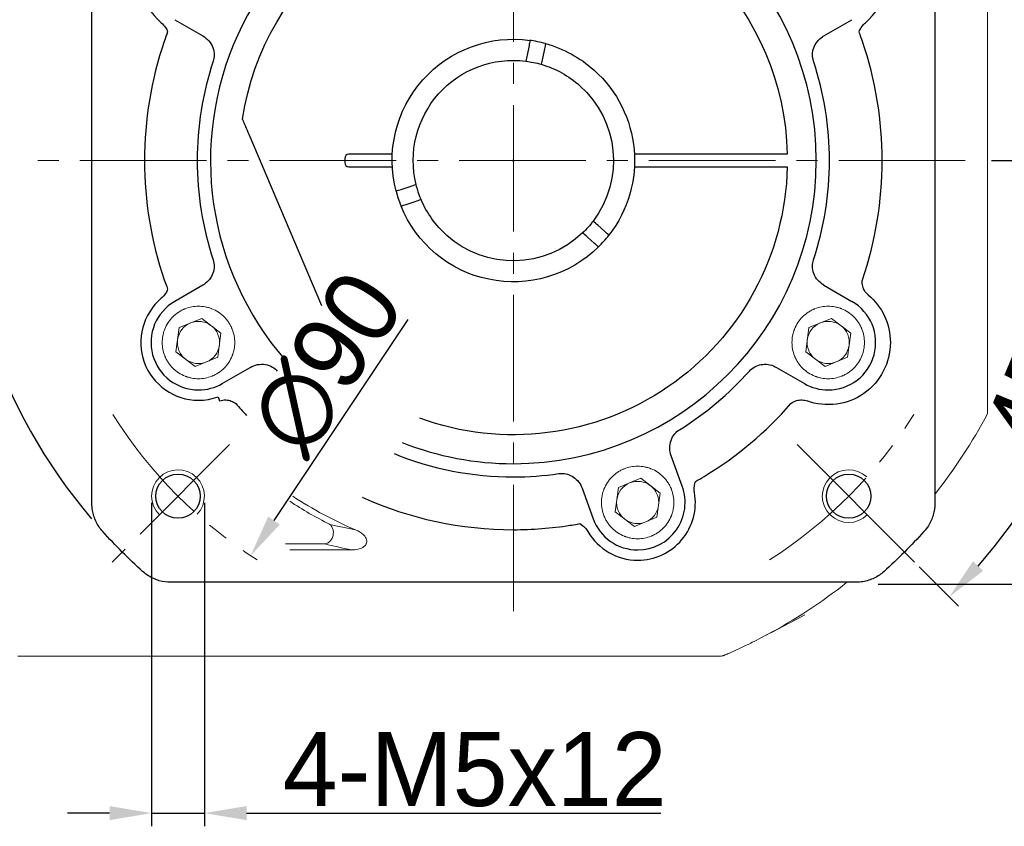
# Model space of a CAD drawing. Header units: millimetres. Extents: x 9533 to 10255, y -112 to 398.
# Tile 3 of 11: x 9615 to 9709, y 154 to 230. Entities that reach past the tile are written whole.
import ezdxf

# ---------------------------------------------------------------- set-up
doc = ezdxf.new("R2010")
doc.units = ezdxf.units.MM
doc.header["$PDSIZE"] = -5
doc.linetypes.add('点画线', pattern=[18, 12, -2, 2, -2])
doc.layers.get('0').update_dxf_attribs({"lineweight": 18})
doc.layers.get('Defpoints').update_dxf_attribs({"lineweight": 18})
for name, color, linetype, lineweight in [('7中心线层', 7, '点画线', 18), ('尺寸线层', 3, 'Continuous', 18), ('粗实线', 7, 'Continuous', 40)]:
    doc.layers.add(name, color=color, linetype=linetype, lineweight=lineweight)
doc.styles.add('工程字', font='txt')
doc.dimstyles.new('DIMSTYLE_17', dxfattribs={"dimtxt": 8, "dimasz": 12, "dimexe": 0.18, "dimexo": 0.0625, "dimgap": 0.09, "dimtad": 1, "dimtih": 1, "dimtoh": 1, "dimdec": 3, "dimdsep": 46, "dimtxsty": 'Standard', "dimblk": '_CAXARROW', "dimcen": 0.09, "dimdle": 24, "dimadec": 0, "dimazin": 0, "dimtfac": 0.7, "dimtdec": 3, "dimtofl": 0, "dimtmove": 0, "dimatfit": 3, "dimfxl": 1, "dimtolj": 1, "dimarcsym": 0})
doc.dimstyles.new('ISO-25', dxfattribs={"dimtxt": 7, "dimasz": 4, "dimexe": 1.25, "dimexo": 0.625, "dimtad": 1, "dimtxsty": '工程字', "dimcen": 2, "dimdle": 8, "dimadec": 0, "dimazin": 0, "dimtfac": 1, "dimtmove": 0, "dimatfit": 3, "dimfxl": 1, "dimarcsym": 0})

# ---------------------------------------------------------------- blocks, each defined once
blk = doc.blocks.new('*D113')
at = {"layer": 'Defpoints', "color": 0}
for p in [(9619.243, 216.644), (9706.719, 216.644), (9688.911, 189.713), (9712.646, 187.392), (9700.045, 178.579)]:
    blk.add_point(p, dxfattribs=at)
at = {"layer": '尺寸线层', "color": 0, "lineweight": -2}
for p, q in [((9707.344, 216.644), (9721.734, 216.644)), ((9700.487, 178.137), (9704.232, 174.392))]:
    blk.add_line(p, q, dxfattribs=at)
blk.add_arc((9661.98, 216.644), 58.504, 318.91817, 356.08183, dxfattribs=at)
at = {"layer": '尺寸线层', "color": 0}
for points in [[(9721.013, 212.624), (9719.681, 212.669), (9720.484, 216.644)], [(9705.591, 178.654), (9706.566, 177.744), (9703.348, 175.276)]]:
    blk.add_solid(points, dxfattribs=at)
at = {"layer": '尺寸线层', "color": 0, "insert": (9712.273, 195.963), "char_height": 7, "attachment_point": 5, "rotation": 67.64689, "style": '工程字'}
blk.add_mtext('45%%d', dxfattribs=at)
blk = doc.blocks.new('*D114')
at = {"layer": 'Defpoints', "color": 0}
for p in [(9700.045, 254.71), (9688.911, 243.575), (9718.336, 231.745), (9619.243, 216.644), (9706.719, 216.644)]:
    blk.add_point(p, dxfattribs=at)
at = {"layer": '尺寸线层', "color": 0, "lineweight": -2}
for p, q in [((9700.487, 255.152), (9704.119, 258.784)), ((9707.344, 216.644), (9721.574, 216.644))]:
    blk.add_line(p, q, dxfattribs=at)
blk.add_arc((9661.98, 216.644), 58.344, 3.9289, 41.0711, dxfattribs=at)
at = {"layer": '尺寸线层', "color": 0}
for points in [[(9706.453, 255.431), (9705.478, 254.521), (9703.235, 257.9)], [(9719.521, 220.619), (9720.853, 220.665), (9720.324, 216.644)]]:
    blk.add_solid(points, dxfattribs=at)
at = {"layer": '尺寸线层', "color": 0, "insert": (9719.694, 240.55), "char_height": 7, "attachment_point": 5, "rotation": 292.5, "style": '工程字'}
blk.add_mtext('45%%d', dxfattribs=at)
blk = doc.blocks.new('*D115')
at = {"layer": 'Defpoints', "color": 0}
for p in [(9686.909, 254.108), (9637.051, 179.181)]:
    blk.add_point(p, dxfattribs=at)
at = {"layer": '尺寸线层', "color": 0, "lineweight": -2}
blk.add_line((9651.959, 201.584), (9639.267, 182.511), dxfattribs=at)
at = {"layer": '尺寸线层', "color": 0}
blk.add_solid([(9638.712, 182.88), (9639.822, 182.141), (9637.051, 179.181)], dxfattribs=at)
at = {"layer": '尺寸线层', "color": 0, "insert": (9644.246, 197.44), "char_height": 7, "attachment_point": 5, "rotation": 56.35918, "style": '工程字'}
blk.add_mtext('∅90', dxfattribs=at)
blk = doc.blocks.new('_CAXARROW')
blk.add_hatch(color=0).paths.add_polyline_path([(0, 0), (-1, 0.125), (-1, -0.125)], flags=0)
blk = doc.blocks.new('*D116')
at = {"layer": 'Defpoints', "color": 0}
for p in [(9696.577, 256.132), (9627.383, 177.157)]:
    blk.add_point(p, dxfattribs=at)
at = {"layer": '尺寸线层', "color": 0, "lineweight": -2}
for p, q in [((9707.987, 269.154), (9700.531, 260.645)), ((9728.071, 269.154), (9707.987, 269.154)), ((9661.89, 216.644), (9662.07, 216.644)), ((9661.98, 216.554), (9661.98, 216.734))]:
    blk.add_line(p, q, dxfattribs=at)
blk.add_arc((9661.98, 216.644), 52.5, 48.58004, 220.29938, dxfattribs=at)
at = {"layer": '尺寸线层', "color": 0, "lineweight": -2, "xscale": 6, "yscale": 6, "zscale": 6, "rotation": 228.7764806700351}
blk.add_blockref('_CAXARROW', (9696.577, 256.132), dxfattribs=at)
at = {"layer": '尺寸线层', "color": 0, "insert": (9718.529, 273.654), "char_height": 7, "attachment_point": 5, "style": '工程字'}
blk.add_mtext('\\A1;\\A1;∅105', dxfattribs=at)
blk = doc.blocks.new('_FILLED')
at = {"linetype": 'ByBlock'}
blk.add_hatch(color=0, dxfattribs=at).paths.add_polyline_path([(0, 0), (-1, 0.133), (-1, -0.133)], flags=0)
blk = doc.blocks.new('*D117')
at = {"layer": 'Defpoints', "color": 0}
for p in [(9627.66, 184.825), (9632.66, 184.825), (9632.66, 154.774)]:
    blk.add_point(p, dxfattribs=at)
at = {"layer": '尺寸线层', "color": 0, "lineweight": -2}
for p, q in [((9627.66, 184.2), (9627.66, 153.524)), ((9632.66, 184.2), (9632.66, 153.524)), ((9623.66, 154.774), (9619.66, 154.774)), ((9627.66, 154.774), (9632.66, 154.774)), ((9636.66, 154.774), (9675.972, 154.774))]:
    blk.add_line(p, q, dxfattribs=at)
at = {"layer": '尺寸线层', "color": 0}
for points in [[(9623.66, 154.107), (9623.66, 155.44), (9627.66, 154.774)], [(9636.66, 155.44), (9636.66, 154.107), (9632.66, 154.774)]]:
    blk.add_solid(points, dxfattribs=at)
at = {"layer": '尺寸线层', "color": 0, "insert": (9658.316, 158.899), "char_height": 7, "attachment_point": 5, "style": '工程字'}
blk.add_mtext('4-M5x12', dxfattribs=at)
blk = doc.blocks.new('*D119')
at = {"layer": 'Defpoints', "color": 0}
for p in [(9695.984, 256.48), (9733.882, 256.48), (9695.984, 176.48)]:
    blk.add_point(p, dxfattribs=at)
at = {"layer": '尺寸线层', "color": 0, "lineweight": -2}
for p, q in [((9696.609, 256.48), (9735.132, 256.48)), ((9733.882, 180.48), (9733.882, 252.48)), ((9696.609, 176.48), (9735.132, 176.48))]:
    blk.add_line(p, q, dxfattribs=at)
at = {"layer": '尺寸线层', "color": 0}
for points in [[(9734.549, 252.48), (9733.216, 252.48), (9733.882, 256.48)], [(9733.216, 180.48), (9734.549, 180.48), (9733.882, 176.48)]]:
    blk.add_solid(points, dxfattribs=at)
at = {"layer": '尺寸线层', "color": 0, "insert": (9729.757, 216.48), "char_height": 7, "attachment_point": 5, "rotation": 90, "style": '工程字'}
blk.add_mtext('80', dxfattribs=at)

msp = doc.modelspace()

# ---------------------------------------------------------------- linework, layer by layer
at = {"color": 7, "linetype": 'Continuous', "lineweight": 15}
msp.add_line((9706.9799, 238.4389), (9706.9799, 194.8499), dxfattribs=at)
for p, q in [((9630.2711, 200.8019), (9632.4056, 201.6837)), ((9632.4056, 201.6837), (9634.2365, 200.2762)), ((9690.0269, 200.8019), (9692.1613, 201.6837)), ((9692.1613, 201.6837), (9693.9922, 200.2762)), ((9629.9676, 198.5125), (9630.2711, 200.8019)), ((9634.2365, 200.2762), (9633.9329, 197.9868)), ((9689.7234, 198.5125), (9690.0269, 200.8019)), ((9693.9922, 200.2762), (9693.6887, 197.9868)), ((9631.7985, 197.105), (9629.9676, 198.5125)), ((9691.5543, 197.105), (9689.7234, 198.5125)), ((9633.9329, 197.9868), (9631.7985, 197.105)), ((9693.6887, 197.9868), (9691.5543, 197.105)), ((9688.9109, 189.7133), (9700.0453, 178.579)), ((9671.9487, 185.6325), (9674.0831, 186.5143)), ((9674.0831, 186.5143), (9675.914, 185.1068)), ((9671.6452, 183.3431), (9671.9487, 185.6325)), ((9675.914, 185.1068), (9675.6105, 182.8174)), ((9673.4761, 181.9356), (9671.6452, 183.3431)), ((9675.6105, 182.8174), (9673.4761, 181.9356)), ((9644.0946, 180.2921), (9640.3543, 180.2921)), ((9646.6259, 179.7312), (9640.7723, 179.7312))]:
    msp.add_line(p, q)
at = {"linetype": 'Continuous', "lineweight": 15}
for p, q in [((9614.9759, 169.6444), (9680.7796, 169.6444)), ((9681.6264, 169.6597), (9681.6148, 169.6613))]:
    msp.add_line(p, q, dxfattribs=at)
for centre, radius, start, end in [((9632.102, 199.3944), 2, 112.448281, 172.448281), ((9632.102, 199.3944), 2, 52.448281, 112.448281), ((9632.102, 199.3944), 2, 22.448281, 52.448281), ((9691.8578, 199.3944), 2, 112.448281, 172.448281), ((9691.8578, 199.3944), 2, 52.448281, 112.448281), ((9691.8578, 199.3944), 2, 22.448281, 52.448281), ((9632.102, 199.3944), 2, 352.448281, 22.448281), ((9691.8578, 199.3944), 2, 352.448281, 22.448281), ((9632.102, 199.3944), 2, 172.448281, 202.448281), ((9691.8578, 199.3944), 2, 172.448281, 202.448281), ((9632.102, 199.3944), 2, 202.448281, 232.448281), ((9691.8578, 199.3944), 2, 202.448281, 232.448281), ((9632.102, 199.3944), 2, 232.448281, 292.448281), ((9691.8578, 199.3944), 2, 232.448281, 292.448281), ((9630.1601, 184.8246), 2.5, 316.591754, 225), ((9693.7997, 184.8246), 2.5, 46.591754, 315), ((9673.7796, 184.225), 2, 112.448281, 172.448281), ((9673.7796, 184.225), 2, 52.448281, 112.448281), ((9673.7796, 184.225), 2, 22.448281, 52.448281), ((9661.9799, 216.6444), 38.6478, 236.704097, 243.174226), ((9661.9799, 216.6444), 38.0868, 236.685853, 246.860567), ((9673.7796, 184.225), 2, 172.448281, 202.448281), ((9673.7796, 184.225), 2, 352.448281, 22.448281), ((9673.7796, 184.225), 2, 202.448281, 232.448281), ((9673.7796, 184.225), 2, 232.448281, 292.448281)]:
    msp.add_arc(centre, radius, start, end)
at = {"extrusion": (0, 0, -1)}
for centre in [(-9632.102, 199.3944), (-9691.8578, 199.3944), (-9673.7796, 184.225)]:
    msp.add_arc(centre, 2, 187.551719, 247.551719, dxfattribs=at)
at = {"color": 7, "linetype": 'Continuous', "lineweight": 15}
for start, end in [(321.63877, 331.927513), (298.072487, 308.36123)]:
    msp.add_arc((9661.9799, 216.6444), 51, start, end, dxfattribs=at)
at = {"linetype": 'Continuous', "lineweight": 15}
msp.add_arc((9681.6164, 170.6571), 0.9958, 269.902512, 293.120125, dxfattribs=at)
msp.add_ellipse((9680.7796, 216.6444), major_axis=(0, 47), ratio=0.6616415, start_param=3.1415927, end_param=3.1684518, dxfattribs=at)
for points, knots in [([(9632.102, 195.9555), (9631.8835, 195.9555), (9631.5613, 195.9857), (9631.1955, 196.0737), (9631.015, 196.1309), (9630.9254, 196.1628), (9630.8871, 196.1772), (9630.8616, 196.187), (9630.85, 196.1915), (9630.395, 196.3715), (9630.0059, 196.6273), (9629.5026, 197.1304), (9629.2811, 197.402), (9629.0753, 197.7536), (9628.9856, 197.9382), (9628.944, 198.0326), (9628.9269, 198.0736), (9628.9156, 198.101), (9628.9096, 198.1158), (9628.7437, 198.5348), (9628.6632, 198.9574), (9628.6631, 199.6128), (9628.6933, 199.9349), (9628.7813, 200.3008), (9628.8386, 200.4813), (9628.8705, 200.571), (9628.8849, 200.6093), (9628.8946, 200.6348), (9628.8992, 200.6464), (9629.0792, 201.1014), (9629.3349, 201.4905), (9629.8381, 201.9938), (9630.1096, 202.2153), (9630.4613, 202.4211), (9630.6458, 202.5109), (9630.7403, 202.5524), (9630.7812, 202.5695), (9630.8087, 202.5808), (9630.8235, 202.5868), (9631.2425, 202.7527), (9631.6651, 202.8332), (9632.102, 202.8332)], [0, 0, 0, 0, 0.0625, 0.09375, 0.109375, 0.1171875, 0.1210938, 0.1210938, 0.125, 0.125, 0.25, 0.25, 0.3125, 0.34375, 0.359375, 0.3671875, 0.3710938, 0.3710938, 0.375, 0.375, 0.5, 0.5, 0.5625, 0.59375, 0.609375, 0.6171875, 0.6210937, 0.6210937, 0.625, 0.625, 0.75, 0.75, 0.8125, 0.84375, 0.859375, 0.8671875, 0.8710937, 0.8710937, 0.875, 0.875, 1, 1, 1, 1]), ([(9632.102, 202.8332), (9632.3205, 202.8333), (9632.6426, 202.8031), (9633.0085, 202.7151), (9633.189, 202.6578), (9633.2787, 202.6259), (9633.3169, 202.6115), (9633.3424, 202.6018), (9633.3541, 202.5973), (9633.809, 202.4172), (9634.1981, 202.1615), (9634.7015, 201.6583), (9634.923, 201.3868), (9635.1288, 201.0351), (9635.2185, 200.8506), (9635.2601, 200.7561), (9635.2772, 200.7152), (9635.2885, 200.6878), (9635.2944, 200.6729), (9635.4604, 200.254), (9635.5409, 199.8313), (9635.541, 199.1759), (9635.5108, 198.8538), (9635.4228, 198.4879), (9635.3655, 198.3074), (9635.3336, 198.2178), (9635.3192, 198.1795), (9635.3095, 198.154), (9635.3049, 198.1423), (9635.1249, 197.6874), (9634.8691, 197.2983), (9634.366, 196.7949), (9634.0945, 196.5734), (9633.7428, 196.3676), (9633.5582, 196.2779), (9633.4638, 196.2363), (9633.4228, 196.2192), (9633.3954, 196.208), (9633.3806, 196.202), (9632.9615, 196.036), (9632.5395, 195.9555), (9632.102, 195.9555)], [0, 0, 0, 0, 0.0625, 0.09375, 0.109375, 0.1171875, 0.1210937, 0.1210937, 0.125, 0.125, 0.25, 0.25, 0.3125, 0.34375, 0.359375, 0.3671875, 0.3710938, 0.3710938, 0.375, 0.375, 0.5, 0.5, 0.5625, 0.59375, 0.609375, 0.6171875, 0.6210937, 0.6210937, 0.625, 0.625, 0.75, 0.75, 0.8125, 0.84375, 0.859375, 0.8671875, 0.8710938, 0.8710938, 0.875, 0.875, 1, 1, 1, 1]), ([(9691.8578, 195.9555), (9691.6392, 195.9555), (9691.3171, 195.9857), (9690.9512, 196.0737), (9690.7708, 196.1309), (9690.6812, 196.1628), (9690.6429, 196.1772), (9690.6174, 196.187), (9690.6057, 196.1915), (9690.1508, 196.3715), (9689.7617, 196.6273), (9689.2584, 197.1304), (9689.0368, 197.402), (9688.831, 197.7536), (9688.7413, 197.9382), (9688.6997, 198.0326), (9688.6826, 198.0736), (9688.6714, 198.101), (9688.6654, 198.1158), (9688.4995, 198.5348), (9688.419, 198.9574), (9688.4189, 199.6128), (9688.449, 199.9349), (9688.5371, 200.3008), (9688.5943, 200.4813), (9688.6262, 200.571), (9688.6406, 200.6093), (9688.6504, 200.6348), (9688.6549, 200.6464), (9688.8349, 201.1014), (9689.0907, 201.4905), (9689.5939, 201.9938), (9689.8654, 202.2153), (9690.217, 202.4211), (9690.4016, 202.5109), (9690.4961, 202.5524), (9690.537, 202.5695), (9690.5644, 202.5808), (9690.5793, 202.5868), (9690.9982, 202.7527), (9691.4208, 202.8332), (9691.8578, 202.8332)], [0, 0, 0, 0, 0.0625, 0.09375, 0.109375, 0.1171875, 0.1210938, 0.1210938, 0.125, 0.125, 0.25, 0.25, 0.3125, 0.34375, 0.359375, 0.3671875, 0.3710938, 0.3710938, 0.375, 0.375, 0.5, 0.5, 0.5625, 0.59375, 0.609375, 0.6171875, 0.6210938, 0.6210938, 0.625, 0.625, 0.75, 0.75, 0.8125, 0.84375, 0.859375, 0.8671875, 0.8710938, 0.8710938, 0.875, 0.875, 1, 1, 1, 1]), ([(9691.8578, 202.8332), (9692.0763, 202.8333), (9692.3984, 202.8031), (9692.7643, 202.7151), (9692.9448, 202.6578), (9693.0344, 202.6259), (9693.0727, 202.6115), (9693.0982, 202.6018), (9693.1098, 202.5973), (9693.5648, 202.4172), (9693.9539, 202.1615), (9694.4572, 201.6583), (9694.6788, 201.3868), (9694.8846, 201.0351), (9694.9743, 200.8506), (9695.0158, 200.7561), (9695.033, 200.7152), (9695.0442, 200.6878), (9695.0502, 200.6729), (9695.2161, 200.254), (9695.2966, 199.8313), (9695.2967, 199.1759), (9695.2665, 198.8538), (9695.1785, 198.4879), (9695.1213, 198.3074), (9695.0893, 198.2178), (9695.075, 198.1795), (9695.0652, 198.154), (9695.0607, 198.1423), (9694.8806, 197.6874), (9694.6249, 197.2983), (9694.1217, 196.7949), (9693.8502, 196.5734), (9693.4985, 196.3676), (9693.314, 196.2779), (9693.2195, 196.2363), (9693.1786, 196.2192), (9693.1512, 196.208), (9693.1363, 196.202), (9692.7172, 196.036), (9692.2953, 195.9555), (9691.8578, 195.9555)], [0, 0, 0, 0, 0.0625, 0.09375, 0.109375, 0.1171875, 0.1210937, 0.1210937, 0.125, 0.125, 0.25, 0.25, 0.3125, 0.34375, 0.359375, 0.3671875, 0.3710938, 0.3710938, 0.375, 0.375, 0.5, 0.5, 0.5625, 0.59375, 0.609375, 0.6171875, 0.6210937, 0.6210937, 0.625, 0.625, 0.75, 0.75, 0.8125, 0.84375, 0.859375, 0.8671875, 0.8710937, 0.8710937, 0.875, 0.875, 1, 1, 1, 1]), ([(9673.7796, 180.7861), (9673.5611, 180.7861), (9673.2389, 180.8163), (9672.873, 180.9043), (9672.6926, 180.9615), (9672.603, 180.9934), (9672.5647, 181.0078), (9672.5392, 181.0176), (9672.5276, 181.0221), (9672.0726, 181.2021), (9671.6835, 181.4579), (9671.1802, 181.961), (9670.9586, 182.2326), (9670.7528, 182.5842), (9670.6631, 182.7688), (9670.6216, 182.8632), (9670.6044, 182.9042), (9670.5932, 182.9316), (9670.5872, 182.9464), (9670.4213, 183.3654), (9670.3408, 183.788), (9670.3407, 184.4434), (9670.3709, 184.7655), (9670.4589, 185.1314), (9670.5161, 185.3119), (9670.5481, 185.4016), (9670.5624, 185.4399), (9670.5722, 185.4654), (9670.5767, 185.477), (9670.7568, 185.932), (9671.0125, 186.3211), (9671.5157, 186.8244), (9671.7872, 187.0459), (9672.1389, 187.2517), (9672.3234, 187.3415), (9672.4179, 187.383), (9672.4588, 187.4001), (9672.4862, 187.4114), (9672.5011, 187.4174), (9672.92, 187.5833), (9673.3427, 187.6638), (9673.7796, 187.6638)], [0, 0, 0, 0, 0.0625, 0.09375, 0.109375, 0.1171875, 0.1210937, 0.1210937, 0.125, 0.125, 0.25, 0.25, 0.3125, 0.34375, 0.359375, 0.3671875, 0.3710937, 0.3710937, 0.375, 0.375, 0.5, 0.5, 0.5625, 0.59375, 0.609375, 0.6171875, 0.6210937, 0.6210937, 0.625, 0.625, 0.75, 0.75, 0.8125, 0.84375, 0.859375, 0.8671875, 0.8710937, 0.8710937, 0.875, 0.875, 1, 1, 1, 1]), ([(9673.7796, 187.6638), (9673.9981, 187.6639), (9674.3202, 187.6337), (9674.6861, 187.5457), (9674.8666, 187.4884), (9674.9562, 187.4565), (9674.9945, 187.4421), (9675.02, 187.4324), (9675.0317, 187.4279), (9675.4866, 187.2478), (9675.8757, 186.9921), (9676.379, 186.4889), (9676.6006, 186.2174), (9676.8064, 185.8657), (9676.8961, 185.6812), (9676.9377, 185.5867), (9676.9548, 185.5458), (9676.966, 185.5184), (9676.972, 185.5035), (9677.1379, 185.0846), (9677.2184, 184.6619), (9677.2185, 184.0065), (9677.1884, 183.6844), (9677.1003, 183.3185), (9677.0431, 183.138), (9677.0112, 183.0484), (9676.9968, 183.0101), (9676.987, 182.9846), (9676.9825, 182.9729), (9676.8025, 182.518), (9676.5467, 182.1289), (9676.0435, 181.6255), (9675.772, 181.404), (9675.4204, 181.1982), (9675.2358, 181.1085), (9675.1414, 181.0669), (9675.1004, 181.0498), (9675.073, 181.0386), (9675.0581, 181.0326), (9674.639, 180.8666), (9674.2171, 180.7861), (9673.7796, 180.7861)], [0, 0, 0, 0, 0.0625, 0.09375, 0.109375, 0.1171875, 0.1210938, 0.1210938, 0.125, 0.125, 0.25, 0.25, 0.3125, 0.34375, 0.359375, 0.3671875, 0.3710938, 0.3710938, 0.375, 0.375, 0.5, 0.5, 0.5625, 0.59375, 0.609375, 0.6171875, 0.6210938, 0.6210938, 0.625, 0.625, 0.75, 0.75, 0.8125, 0.84375, 0.859375, 0.8671875, 0.8710938, 0.8710938, 0.875, 0.875, 1, 1, 1, 1]), ([(9644.539, 182.1558), (9644.9459, 182.0627), (9645.7413, 181.8809), (9646.5957, 181.7067), (9647.0129, 181.6216)], [0, 0, 0, 0, 0.5115958, 1, 1, 1, 1]), ([(9647.0129, 181.6215), (9647.2759, 181.5218), (9647.5319, 181.3801), (9647.7376, 181.1854), (9647.8081, 181.1188), (9647.8732, 181.0449), (9647.9817, 180.8816), (9648.026, 180.7899), (9648.0646, 180.6291), (9648.0708, 180.5613), (9648.0595, 180.4286), (9648.0417, 180.3622), (9647.9877, 180.2442), (9647.952, 180.1906), (9647.8463, 180.0684), (9647.7671, 180.0062), (9647.5474, 179.8744), (9647.3955, 179.82), (9647.041, 179.738), (9646.8318, 179.7228), (9646.6259, 179.7312)], [0, 0, 0, 0, 0.2525471, 0.2525471, 0.2525471, 0.3375831, 0.3375831, 0.423822, 0.423822, 0.4809441, 0.4809441, 0.5383574, 0.5383574, 0.5926474, 0.5926474, 0.6782851, 0.6782851, 0.817254, 0.817254, 1, 1, 1, 1])]:
    msp.add_open_spline(points, degree=3, knots=knots)
at = {"color": 7, "linetype": 'Continuous', "lineweight": 15}
msp.add_open_spline([(9706.9799, 194.8499), (9706.9799, 194.6473), (9706.9799, 194.2417), (9706.9799, 193.5892), (9706.9799, 193.0389), (9706.9799, 192.7298), (9706.9799, 192.6516), (9706.9799, 192.6462), (9706.9799, 192.6444)], degree=3, knots=[0, 0, 0, 0, 0.2329811, 0.4666178, 0.7659083, 0.898269, 0.964059, 1, 1, 1, 1], dxfattribs=at)
msp.add_rational_spline([(9644.539, 182.1558), (9646.7933, 180.6334), (9644.0946, 180.2921)], [1, 0.286948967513, 1], degree=2)
msp.add_open_spline([(9644.0946, 180.2921), (9644.8973, 180.1007), (9645.7364, 179.9132), (9646.6259, 179.7312)], degree=3)
at = {"linetype": 'Continuous', "lineweight": 15}
for points, knots in [([(9689.6474, 173.5629), (9685.3853, 171.3373), (9684.4016, 170.8274), (9683.356, 170.3387), (9682.7083, 170.0453), (9682.219, 169.8315), (9682.0779, 169.7714), (9682.0074, 169.7413)], [0, 0, 0, 0, 0.3338317, 0.4975021, 0.6611124, 0.8305932, 1, 1, 1, 1]), ([(9680.781, 169.6526), (9680.8925, 169.6492), (9681.1744, 169.6406), (9681.4561, 169.6512), (9681.6264, 169.6576)], [0, 0, 0, 0, 0.3957192, 1, 1, 1, 1]), ([(9681.6259, 169.6521), (9681.6294, 169.6519), (9681.682, 169.6492), (9681.77, 169.6655), (9681.8695, 169.6889), (9681.9281, 169.7091), (9681.9517, 169.7181), (9681.9598, 169.7213), (9681.9656, 169.7236), (9681.9713, 169.7259), (9681.9784, 169.7289), (9681.9812, 169.73), (9682.0007, 169.7383), (9682.0114, 169.7429)], [0, 0, 0, 0, 0.0101317, 0.15018, 0.2509112, 0.3055788, 0.3221957, 0.3340375, 0.3482405, 0.3728795, 0.4332905, 0.6884716, 1, 1, 1, 1])]:
    msp.add_open_spline(points, degree=3, knots=knots, dxfattribs=at)
at = {"layer": '7中心线层'}
for p, q in [((9661.9799, 173.9072), (9661.9799, 261.3832)), ((9661.9799, 173.9072), (9661.9799, 261.3832)), ((9704.8515, 216.6444), (9615.299, 216.6444)), ((9704.8515, 216.6444), (9615.299, 216.6444)), ((9635.0489, 189.7133), (9623.9145, 178.579))]:
    msp.add_line(p, q, dxfattribs=at)
for start, end in [(212.345104, 237.284437), (302.715563, 327.654896)]:
    msp.add_arc((9661.9799, 216.6444), 45, start, end, dxfattribs=at)
at = {"layer": '粗实线', "linetype": 'Continuous', "lineweight": 30}
for p, q in [((9621.9901, 216.6444), (9621.9901, 249.1409)), ((9701.9697, 249.1409), (9701.9697, 216.6444)), ((9629.852, 229.9973), (9632.5088, 228.4634)), ((9691.4511, 228.4634), (9694.1078, 229.9973)), ((9663.4669, 227.5434), (9663.2797, 226.6375)), ((9664.9359, 227.2398), (9664.7486, 226.3339)), ((9643.8032, 202.859), (9636.9016, 219.118)), ((9645.9799, 216.8444), (9645.9799, 216.4444)), ((9649.4943, 217.2444), (9646.3799, 217.2444)), ((9687.1728, 217.2444), (9674.4655, 217.2444)), ((9621.9901, 184.1478), (9621.9901, 216.6444)), ((9646.3799, 216.0444), (9649.4943, 216.0444)), ((9674.4655, 216.0444), (9687.1728, 216.0444)), ((9701.9697, 216.6444), (9701.9697, 184.1478)), ((9651.3261, 213.9066), (9652.2042, 214.1973)), ((9651.7976, 212.4826), (9652.6757, 212.7734)), ((9670.6753, 209.9071), (9669.9844, 210.5221)), ((9669.6778, 208.7867), (9668.987, 209.4018)), ((9632.5088, 204.8254), (9629.852, 203.2915)), ((9691.4511, 204.8254), (9694.1078, 203.2915)), ((9634.352, 195.4973), (9637.0088, 197.0311)), ((9686.9511, 197.0311), (9689.6078, 195.4973)), ((9633.9676, 194.2472), (9634.1108, 193.852)), ((9678.0082, 185.7641), (9676.959, 188.6468)), ((9668.5018, 185.5686), (9669.551, 182.6859)), ((9694.4765, 176.6546), (9629.4833, 176.6546))]:
    msp.add_line(p, q, dxfattribs=at)
at = {"layer": '粗实线', "lineweight": 30}
for centre in [(9630.1601, 184.8246), (9693.7997, 184.8246)]:
    msp.add_circle(centre, 2.1, dxfattribs=at)
at = {"layer": '粗实线', "linetype": 'Continuous', "lineweight": 30}
for centre, radius, start, end in [((9661.9799, 216.6444), 28.7414, 90, 221.045694), ((9661.9799, 216.6444), 28.7414, 270, 90), ((9632.102, 233.8944), 5.4748, 70.077371, 229.922626), ((9691.8578, 233.8944), 5.4748, 310.077376, 109.922626), ((9661.9799, 216.6444), 11.5, 74.583042, 82.326871), ((9661.9799, 216.6444), 35, 161.173902, 198.827649), ((9661.9799, 216.6444), 35, 341.173902, 18.827649), ((9661.9799, 216.6444), 30, 161.704723, 198.295279), ((9661.9799, 216.6444), 30, 341.70472, 18.29528), ((9646.3799, 216.8444), 0.4, 90, 180), ((9646.3799, 216.4444), 0.4, 180, 270), ((9661.9799, 216.6444), 11.5, 194.58469, 201.730331), ((9661.9799, 216.6444), 11.5, 314.581389, 322.058752), ((9632.102, 199.3944), 5.4748, 130.077376, 270), ((9632.102, 199.3944), 4.5, 120, 270), ((9691.8578, 199.3944), 4.5, 270, 60), ((9661.9799, 216.6444), 30, 301.704723, 318.295279), ((9632.102, 199.3944), 4.5, 270, 300), ((9691.8578, 199.3944), 4.5, 240, 270), ((9632.102, 199.3944), 5.4748, 270, 289.922626), ((9661.9799, 216.6444), 35, 221.173902, 223.668045), ((9661.9799, 216.6444), 35, 301.173902, 318.827649), ((9661.9799, 216.6444), 28.7414, 248.456607, 270), ((9661.9799, 216.6444), 30, 247.833837, 270), ((9661.9799, 216.6444), 30, 270, 278.29528), ((9673.7796, 184.225), 4.5, 270, 20), ((9673.7796, 184.225), 5.4748, 270, 9.922624), ((9661.9799, 216.6444), 35, 245.813343, 270), ((9673.7796, 184.225), 4.5, 200, 270), ((9661.9799, 216.6444), 35, 270, 278.827649), ((9673.7796, 184.225), 5.4748, 210.077376, 270)]:
    msp.add_arc(centre, radius, start, end, dxfattribs=at)
at = {"layer": '粗实线', "linetype": 'Continuous', "lineweight": 30, "extrusion": (0, 0, -1)}
for centre, radius, start, end in [((-9661.9799, 216.6444), 26, 8.712245, 178.677672), ((-9661.9799, 216.6444), 11.5, 345.417992, 97.939321), ((-9661.9799, 216.6444), 11.5, 105.417992, 131.678656), ((-9661.9799, 216.6444), 9.5, 346.206719, 97.150593), ((-9661.9799, 216.6444), 9.5, 106.206719, 131.678656), ((-9661.9799, 216.6444), 9.5, 106.206719, 131.678656), ((-9661.9799, 216.6444), 11.5, 131.678656, 217.939321), ((-9661.9799, 216.6444), 9.5, 131.678656, 217.150593), ((-9661.9799, 216.6444), 26, 181.322328, 289.970247), ((-9661.9799, 216.6444), 11.5, 225.417992, 337.939321), ((-9661.9799, 216.6444), 9.5, 311.678656, 337.150593), ((-9661.9799, 216.6444), 9.5, 226.206719, 311.678656), ((-9691.8578, 199.3944), 5.8952, 130.077376, 180), ((-9691.8578, 199.3944), 5.8952, 180, 289.922624), ((-9661.9799, 216.6444), 52.4898, 312.07908, 317.92092), ((-9661.9799, 216.6444), 52.4898, 222.07908, 227.92092)]:
    msp.add_arc(centre, radius, start, end, dxfattribs=at)
at = {"layer": '粗实线', "linetype": 'Continuous', "lineweight": 30}
for points, knots in [([(9628.5772, 229.7052), (9628.7299, 229.5765), (9628.8646, 229.4229), (9629.055, 229.1258), (9629.1231, 228.9864), (9629.1741, 228.8419)], [0, 0, 0, 0, 0.5671393, 0.5671393, 1, 1, 1, 1]), ([(9694.7857, 228.8419), (9694.8522, 229.0303), (9694.9483, 229.2105), (9695.1591, 229.4935), (9695.2655, 229.6065), (9695.3826, 229.7052)], [0, 0, 0, 0, 0.5671454, 0.5671454, 1, 1, 1, 1]), ([(9632.5088, 228.4634), (9632.7234, 228.3395), (9632.9203, 228.1778), (9633.2448, 227.8027), (9633.3768, 227.5834), (9633.5475, 227.1289), (9633.5922, 226.888), (9633.5911, 226.4519), (9633.5588, 226.2506), (9633.4964, 226.0618)], [0, 0, 0, 0, 0.2658731, 0.2658731, 0.5324706, 0.5324706, 0.7873187, 0.7873187, 1, 1, 1, 1]), ([(9690.4635, 226.0618), (9690.3961, 226.2656), (9690.3639, 226.4842), (9690.3735, 226.9132), (9690.4151, 227.1293), (9690.5639, 227.5387), (9690.6749, 227.7364), (9690.9567, 228.0953), (9691.1343, 228.2583), (9691.3696, 228.4146), (9691.41, 228.4397), (9691.4511, 228.4634)], [0, 0, 0, 0, 0.2304234, 0.2304234, 0.4603724, 0.4603724, 0.697526, 0.697526, 0.9497031, 0.9497031, 1, 1, 1, 1]), ([(9695.1072, 227.9397), (9695.0288, 228.1695), (9694.9507, 228.3908), (9694.8456, 228.68), (9694.8155, 228.7618), (9694.7857, 228.8419)], [0, 0, 0, 0, 0.7129175, 0.7129175, 1, 1, 1, 1]), ([(9636.9016, 219.118), (9636.7966, 219.3655), (9636.6901, 219.6163), (9636.5479, 219.9513), (9636.5074, 220.0468), (9636.4302, 220.2287), (9636.3928, 220.3167), (9636.3425, 220.4353), (9636.3257, 220.4749), (9636.2986, 220.5387), (9636.2881, 220.5634), (9636.2834, 220.5745), (9636.2816, 220.5788), (9636.2798, 220.583)], [0, 0, 0, 0, 0.4198268, 0.4198268, 0.5894369, 0.5894369, 0.7605051, 0.7605051, 0.8580424, 0.8580424, 0.9571349, 0.9571349, 1, 1, 1, 1]), ([(9650.4979, 217.2444), (9650.4933, 217.2444), (9650.4763, 217.2444), (9650.4022, 217.2444), (9650.3465, 217.2444), (9650.2068, 217.2444), (9650.1209, 217.2444), (9649.9311, 217.2444), (9649.8246, 217.2444), (9649.643, 217.2444), (9649.5684, 217.2444), (9649.4943, 217.2444)], [0, 0, 0, 0, 0.2145951, 0.2145951, 0.4291815, 0.4291815, 0.643905, 0.643905, 0.8589046, 0.8589046, 1, 1, 1, 1]), ([(9674.4655, 217.2444), (9674.3534, 217.2444), (9674.2396, 217.2444), (9674.028, 217.2444), (9673.9271, 217.2444), (9673.7519, 217.2444), (9673.6753, 217.2444), (9673.5566, 217.2444), (9673.5129, 217.2444), (9673.4729, 217.2444), (9673.4596, 217.2444), (9673.4648, 217.2444)], [0, 0, 0, 0, 0.2152668, 0.2152668, 0.4305394, 0.4305394, 0.6457174, 0.6457174, 0.8606419, 0.8606419, 1, 1, 1, 1]), ([(9687.9753, 217.2444), (9687.9707, 217.2444), (9687.9575, 217.2444), (9687.8983, 217.2444), (9687.8537, 217.2444), (9687.7418, 217.2444), (9687.673, 217.2444), (9687.5212, 217.2444), (9687.436, 217.2444), (9687.2911, 217.2444), (9687.2318, 217.2444), (9687.1728, 217.2444)], [0, 0, 0, 0, 0.2148679, 0.2148679, 0.4297343, 0.4297343, 0.6446257, 0.6446257, 0.8595724, 0.8595724, 1, 1, 1, 1]), ([(9649.4943, 216.0444), (9649.6065, 216.0444), (9649.7202, 216.0444), (9649.9319, 216.0444), (9650.0328, 216.0444), (9650.2079, 216.0444), (9650.2846, 216.0444), (9650.4032, 216.0444), (9650.447, 216.0444), (9650.4869, 216.0444), (9650.5002, 216.0444), (9650.4951, 216.0444)], [0, 0, 0, 0, 0.2152668, 0.2152668, 0.4305394, 0.4305394, 0.6457174, 0.6457174, 0.8606419, 0.8606419, 1, 1, 1, 1]), ([(9673.462, 216.0444), (9673.4666, 216.0444), (9673.4836, 216.0444), (9673.5576, 216.0444), (9673.6134, 216.0444), (9673.7531, 216.0444), (9673.839, 216.0444), (9674.0288, 216.0444), (9674.1353, 216.0444), (9674.3168, 216.0444), (9674.3914, 216.0444), (9674.4655, 216.0444)], [0, 0, 0, 0, 0.2145951, 0.2145951, 0.4291815, 0.4291815, 0.643905, 0.643905, 0.8589046, 0.8589046, 1, 1, 1, 1]), ([(9687.1728, 216.0444), (9687.2624, 216.0444), (9687.3532, 216.0444), (9687.5222, 216.0444), (9687.6028, 216.0444), (9687.7427, 216.0444), (9687.804, 216.0444), (9687.8989, 216.0444), (9687.9339, 216.0444), (9687.9651, 216.0444), (9687.9697, 216.0444), (9687.9743, 216.0444)], [0, 0, 0, 0, 0.2151333, 0.2151333, 0.4302684, 0.4302684, 0.6453749, 0.6453749, 0.8604243, 0.8604243, 1, 1, 1, 1]), ([(9633.4964, 207.2269), (9633.5638, 207.0231), (9633.5959, 206.8045), (9633.5864, 206.3756), (9633.5448, 206.1594), (9633.3959, 205.75), (9633.2849, 205.5523), (9633.0032, 205.1934), (9632.8256, 205.0304), (9632.5903, 204.8741), (9632.5499, 204.8491), (9632.5088, 204.8254)], [0, 0, 0, 0, 0.2304234, 0.2304234, 0.4603724, 0.4603724, 0.6975261, 0.6975261, 0.9497031, 0.9497031, 1, 1, 1, 1]), ([(9691.4511, 204.8254), (9691.2364, 204.9493), (9691.0396, 205.1109), (9690.7151, 205.4861), (9690.583, 205.7054), (9690.4124, 206.1598), (9690.3676, 206.4007), (9690.3688, 206.8369), (9690.401, 207.0381), (9690.4635, 207.2269)], [0, 0, 0, 0, 0.2658731, 0.2658731, 0.5324706, 0.5324706, 0.7873187, 0.7873187, 1, 1, 1, 1]), ([(9628.8526, 205.3491), (9628.931, 205.1193), (9629.0092, 204.8979), (9629.1143, 204.6087), (9629.1443, 204.527), (9629.1741, 204.4468)], [0, 0, 0, 0, 0.7129175, 0.7129175, 1, 1, 1, 1]), ([(9695.6533, 203.9052), (9695.4981, 204.0335), (9695.3657, 204.1951), (9695.1887, 204.5266), (9695.1322, 204.697), (9695.0817, 205.0279), (9695.0822, 205.1919), (9695.1075, 205.35)], [0, 0, 0, 0, 0.376905, 0.376905, 0.702258, 0.702258, 1, 1, 1, 1]), ([(9629.1741, 204.4468), (9629.1076, 204.2584), (9629.0115, 204.0782), (9628.8007, 203.7952), (9628.6943, 203.6823), (9628.5772, 203.5836)], [0, 0, 0, 0, 0.5671454, 0.5671454, 1, 1, 1, 1]), ([(9637.0088, 197.0311), (9637.2234, 197.155), (9637.4618, 197.2447), (9637.949, 197.3382), (9638.2049, 197.3429), (9638.6838, 197.2634), (9638.9148, 197.1817), (9639.2919, 196.9627), (9639.4501, 196.8341), (9639.5824, 196.6856)], [0, 0, 0, 0, 0.2658731, 0.2658731, 0.5324706, 0.5324706, 0.7873187, 0.7873187, 1, 1, 1, 1]), ([(9684.3774, 196.6856), (9684.5202, 196.8459), (9684.6934, 196.983), (9685.0697, 197.1892), (9685.2777, 197.2613), (9685.7067, 197.3371), (9685.9334, 197.3398), (9686.3851, 197.2753), (9686.615, 197.2029), (9686.8681, 197.0773), (9686.91, 197.0549), (9686.9511, 197.0311)], [0, 0, 0, 0, 0.2304234, 0.2304234, 0.4603724, 0.4603724, 0.6975261, 0.6975261, 0.9497031, 0.9497031, 1, 1, 1, 1]), ([(9634.1108, 193.852), (9634.2995, 193.9222), (9634.5056, 193.9561), (9634.8812, 193.9436), (9635.0571, 193.9074), (9635.3689, 193.7856), (9635.5106, 193.7032), (9635.6349, 193.6022)], [0, 0, 0, 0, 0.376905, 0.376905, 0.702258, 0.702258, 1, 1, 1, 1]), ([(9688.3256, 193.6029), (9688.4819, 193.7297), (9688.6667, 193.8274), (9689.0263, 193.9349), (9689.2039, 193.9566), (9689.5379, 193.941), (9689.6988, 193.9082), (9689.849, 193.852)], [0, 0, 0, 0, 0.377219, 0.377219, 0.7016635, 0.7016635, 1, 1, 1, 1]), ([(9676.959, 188.6468), (9676.8742, 188.8797), (9676.8273, 189.13), (9676.8199, 189.626), (9676.8597, 189.8789), (9677.0211, 190.3367), (9677.1417, 190.55), (9677.4229, 190.8834), (9677.577, 191.0168), (9677.7462, 191.1213)], [0, 0, 0, 0, 0.2658731, 0.2658731, 0.5324706, 0.5324706, 0.7873187, 0.7873187, 1, 1, 1, 1]), ([(9666.3082, 186.9582), (9666.5206, 186.9892), (9666.7414, 186.9829), (9667.1622, 186.899), (9667.3679, 186.8205), (9667.7452, 186.6029), (9667.9206, 186.4592), (9668.2252, 186.1194), (9668.3548, 185.9162), (9668.4679, 185.6573), (9668.4855, 185.6132), (9668.5018, 185.5686)], [0, 0, 0, 0, 0.2304234, 0.2304234, 0.4603724, 0.4603724, 0.697526, 0.697526, 0.9497031, 0.9497031, 1, 1, 1, 1]), ([(9679.1726, 185.1684), (9679.1383, 185.3651), (9679.1338, 185.5693), (9679.179, 185.9193), (9679.2164, 186.0699), (9679.2701, 186.2133)], [0, 0, 0, 0, 0.5671393, 0.5671393, 1, 1, 1, 1]), ([(9623.0209, 181.468), (9622.7694, 181.7466), (9622.5554, 182.064), (9622.2276, 182.7394), (9622.1106, 183.1039), (9622.0093, 183.6961), (9621.9901, 183.9223), (9621.9901, 184.1478)], [0, 0, 0, 0, 0.3850817, 0.3850817, 0.7701647, 0.7701647, 1, 1, 1, 1]), ([(9701.9697, 184.1478), (9701.9697, 183.7762), (9701.9169, 183.4011), (9701.7118, 182.6869), (9701.5575, 182.341), (9701.2367, 181.8285), (9701.0951, 181.641), (9700.9389, 181.468)], [0, 0, 0, 0, 0.3811515, 0.3811515, 0.7623041, 0.7623041, 1, 1, 1, 1]), ([(9667.3511, 182.059), (9667.591, 182.0962), (9667.8226, 182.1348), (9668.1257, 182.1881), (9668.2114, 182.2035), (9668.2955, 182.2189)], [0, 0, 0, 0, 0.7129175, 0.7129175, 1, 1, 1, 1]), ([(9668.2955, 182.2189), (9668.4695, 182.1207), (9668.6302, 181.9948), (9668.8723, 181.738), (9668.9651, 181.6136), (9669.042, 181.4812)], [0, 0, 0, 0, 0.5671454, 0.5671454, 1, 1, 1, 1]), ([(9629.4833, 176.6546), (9629.1118, 176.6546), (9628.7367, 176.7074), (9628.0225, 176.9125), (9627.6765, 177.0668), (9627.164, 177.3876), (9626.9766, 177.5292), (9626.8036, 177.6854)], [0, 0, 0, 0, 0.3811515, 0.3811515, 0.7623041, 0.7623041, 1, 1, 1, 1]), ([(9697.1563, 177.6854), (9696.8777, 177.4338), (9696.5602, 177.2199), (9695.8849, 176.8921), (9695.5204, 176.7751), (9694.9282, 176.6738), (9694.702, 176.6546), (9694.4765, 176.6546)], [0, 0, 0, 0, 0.3850817, 0.3850817, 0.7701647, 0.7701647, 1, 1, 1, 1])]:
    msp.add_open_spline(points, degree=3, knots=knots, dxfattribs=at)
for points in [[(9629.1741, 228.8419), (9629.0712, 228.565), (9628.9623, 228.2612), (9628.8523, 227.9388)], [(9663.5684, 228.0341), (9663.5345, 227.8706), (9663.5007, 227.707), (9663.4669, 227.5434)], [(9665.0373, 227.7305), (9665.0035, 227.5669), (9664.9697, 227.4033), (9664.9359, 227.2398)], [(9663.2797, 226.6375), (9663.2406, 226.4485), (9663.2015, 226.2595), (9663.1625, 226.0705)], [(9664.7486, 226.3339), (9664.7096, 226.1449), (9664.6705, 225.9559), (9664.6314, 225.7668)], [(9663.1625, 226.0705), (9663.6584, 226.0083), (9664.1515, 225.9063), (9664.6314, 225.7668)], [(9652.2042, 214.1973), (9652.3874, 214.258), (9652.5706, 214.3187), (9652.7539, 214.3794)], [(9653.2254, 212.9554), (9653.0313, 213.416), (9652.873, 213.894), (9652.7539, 214.3794)], [(9650.8504, 213.7491), (9651.0089, 213.8016), (9651.1675, 213.8541), (9651.3261, 213.9066)], [(9651.3219, 212.3251), (9651.4804, 212.3776), (9651.639, 212.4301), (9651.7976, 212.4826)], [(9652.6757, 212.7734), (9652.8589, 212.8341), (9653.0421, 212.8947), (9653.2254, 212.9554)], [(9669.5519, 210.9072), (9669.2501, 210.5088), (9668.9152, 210.1327), (9668.5545, 209.7869)], [(9669.9844, 210.5221), (9669.8403, 210.6505), (9669.6961, 210.7788), (9669.5519, 210.9072)], [(9668.987, 209.4018), (9668.8428, 209.5302), (9668.6987, 209.6585), (9668.5545, 209.7869)], [(9671.0495, 209.5739), (9670.9248, 209.6849), (9670.8, 209.796), (9670.6753, 209.9071)], [(9670.0521, 208.4535), (9669.9274, 208.5646), (9669.8026, 208.6757), (9669.6778, 208.7867)], [(9679.2701, 186.2133), (9679.5271, 186.3593), (9679.8057, 186.522), (9680.0972, 186.6984)]]:
    msp.add_open_spline(points, degree=3, dxfattribs=at)

# ---------------------------------------------------------------- dimensions: what is measured, and where the dimension line sits
at = {"layer": '尺寸线层', "color": 3}
dim = msp.add_diameter_dim_2p(p1=(9627.3825, 177.1568), p2=(9696.5773, 256.1319), text='\\A1;<>', dimstyle='DIMSTYLE_17', override={"dimtxt": 7, "dimasz": 6, "dimgap": 1, "dimtxsty": '工程字', "dimtol": 0, "dimldrblk": '_FILLED'}, dxfattribs=at)
dim.commit()
dim.dimension.update_dxf_attribs({"geometry": '*D116', "text_midpoint": (9718.5287, 269.154), "dimtype": 163})
dim = msp.add_angular_dim_2l(base=(9718.336, 231.7449), line1=((9619.2428, 216.6444), (9706.7188, 216.6444)), line2=((9688.9109, 243.5754), (9700.0453, 254.7097)), dimstyle='ISO-25', dxfattribs=at)
dim.commit()
dim.dimension.update_dxf_attribs({"geometry": '*D114', "text_midpoint": (9719.6938, 240.5502)})
dim = msp.add_linear_dim(base=(9733.8824, 256.4799), p1=(9695.9836, 176.4799), p2=(9695.9836, 256.4799), angle=270, dimstyle='ISO-25', dxfattribs=at)
dim.commit()
dim.dimension.update_dxf_attribs({"geometry": '*D119', "text_midpoint": (9729.7574, 216.4799)})
dim = msp.add_diameter_dim_2p(p1=(9686.9092, 254.1081), p2=(9637.0506, 179.1807), dimstyle='ISO-25', dxfattribs=at)
dim.commit()
dim.dimension.update_dxf_attribs({"geometry": '*D115', "text_midpoint": (9647.6803, 195.155), "dimtype": 163})
dim = msp.add_angular_dim_2l(base=(9712.6457, 187.3924), line1=((9688.9109, 189.7133), (9700.0453, 178.579)), line2=((9619.2428, 216.6444), (9706.7188, 216.6444)), dimstyle='ISO-25', dxfattribs=at)
dim.commit()
dim.dimension.update_dxf_attribs({"geometry": '*D113', "text_midpoint": (9716.0877, 194.3945), "dimtype": 162})
dim = msp.add_linear_dim(base=(9632.6601, 154.7735), p1=(9627.6601, 184.8246), p2=(9632.6601, 184.8246), angle=180, text='4-M<>x12', dimstyle='ISO-25', override={"dimtxt": 7, "dimtxsty": '工程字'}, dxfattribs=at)
dim.commit()
dim.dimension.update_dxf_attribs({"geometry": '*D117', "text_midpoint": (9658.3158, 154.7735), "dimtype": 160})

doc.saveas('drawing.dxf')
